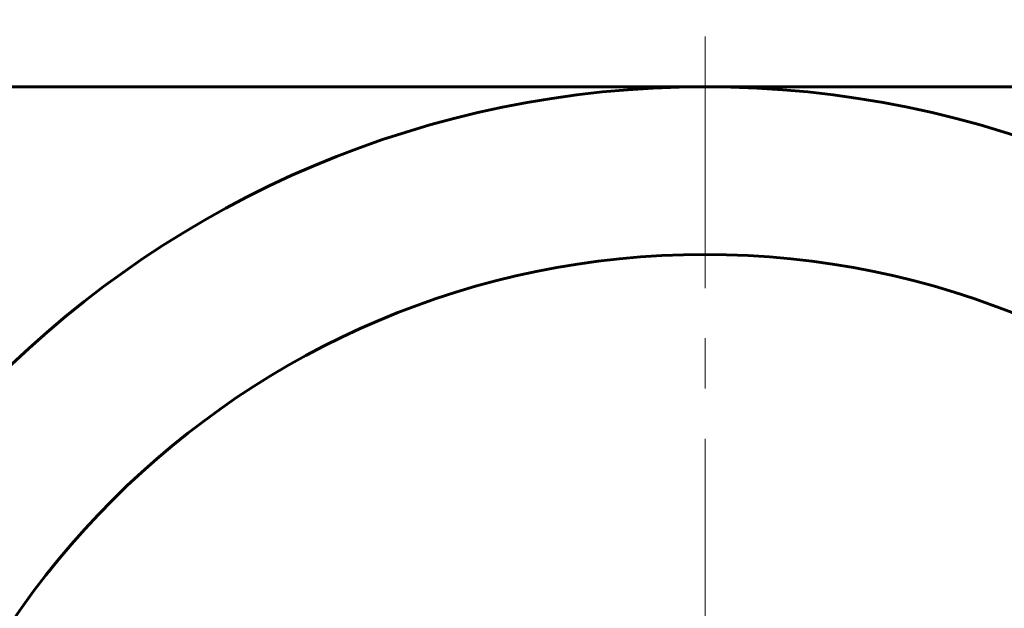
# Model space of a CAD drawing. Header units: millimetres. Extents: x -76 to 189, y -48 to 47.
# Tile 11 of 14: x 122 to 151, y 4 to 22. Entities that reach past the tile are written whole.
import ezdxf

# ---------------------------------------------------------------- set-up
doc = ezdxf.new("R2010")
doc.units = ezdxf.units.MM
doc.linetypes.add('K5LT_AXLED', pattern=[12, 7.5, -1.5, 1.5, -1.5])
doc.linetypes.add('K5LT_BASIC', pattern=[0])
doc.layers.add('Системный слой (1)', color=7, linetype='Continuous', true_color=0x6c6c6c)

# ---------------------------------------------------------------- blocks, each defined once
blk = doc.blocks.new('U69')
at = {"layer": 'Системный слой (1)', "color": 30, "linetype": 'K5LT_AXLED', "lineweight": 18, "true_color": 0xff8000}
blk.add_line((142.499, -10.5), (142.499, 21.5), dxfattribs=at)

msp = doc.modelspace()

# ---------------------------------------------------------------- linework, layer by layer
at = {"layer": 'Системный слой (1)', "color": 150, "linetype": 'K5LT_BASIC', "lineweight": 60, "true_color": 0x0080ff}
for p, q in [((142.499, 19.5), (109.499, 19.5)), ((175.499, 19.5), (142.499, 19.5))]:
    msp.add_line(p, q, dxfattribs=at)
for radius in [30, 25]:
    msp.add_circle((142.499, -10.5), radius, dxfattribs=at)

# ---------------------------------------------------------------- block references
at = {"layer": 'Системный слой (1)'}
msp.add_blockref('U69', (0, 0), dxfattribs=at)

doc.saveas('drawing.dxf')
